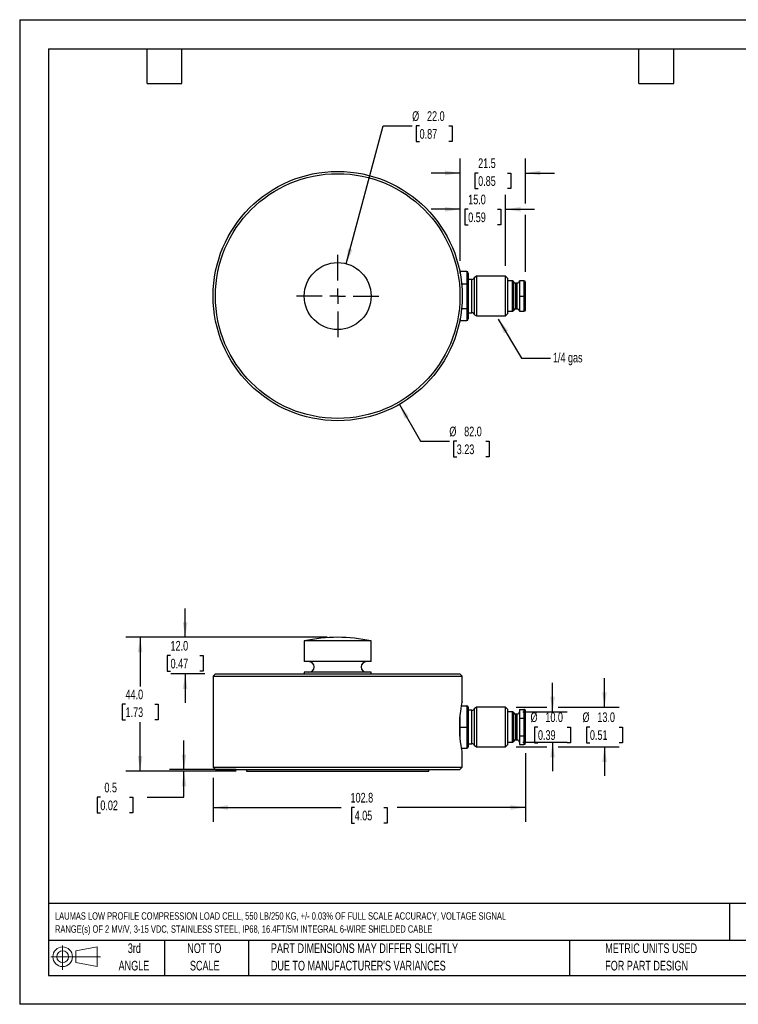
# Model space of a CAD drawing. Header units: millimetres. Extents: x 0 to 419, y 0 to 324.
# Tile 1 of 2: x 0 to 237, y 0 to 324. Entities that reach past the tile are written whole.
import ezdxf

# ---------------------------------------------------------------- set-up
doc = ezdxf.new("R2010")
doc.units = ezdxf.units.MM
doc.header["$LTSCALE"] = 1.5
doc.linetypes.add('CENTERX2', pattern=[20.32, 12.7, -2.54, 2.54, -2.54])
doc.layers.add('CENTER', color=40, linetype='CENTERX2')
doc.layers.add('SLD-DEFPOINTS', color=7, linetype='Continuous')
doc.layers.add('DIMENSIONS', color=140, linetype='Continuous', lineweight=25)
doc.layers.add('TEXT', color=140, linetype='Continuous', lineweight=25)
doc.styles.add('SLDTEXTSTYLE0', font='TXT', dxfattribs={"width": 0.7})
doc.dimstyles.new('SLDDIMSTYLE0', dxfattribs={"dimtxt": 3.237012, "dimasz": 4.953, "dimexe": 0, "dimexo": 0.0625, "dimgap": 0.809253, "dimtad": 0, "dimtih": 1, "dimtoh": 1, "dimdec": 1, "dimrnd": 1e-09, "dimzin": 4, "dimdsep": 46, "dimtxsty": 'SLDTEXTSTYLE0', "dimsah": 1, "dimcen": 0.09, "dimadec": 0, "dimazin": 1, "dimtfac": 1, "dimtdec": 1, "dimtofl": 0, "dimtmove": 0, "dimatfit": 3, "dimfxl": 0, "dimfrac": 2, "dimtolj": 1, "dimtzin": 12, "dimarcsym": 0})
doc.dimstyles.new('SLDDIMSTYLE1', dxfattribs={"dimtxt": 3.237012, "dimasz": 4.953, "dimexe": 0, "dimexo": 0.0625, "dimgap": 0.809253, "dimtad": 0, "dimtih": 1, "dimtoh": 1, "dimdec": 1, "dimrnd": 1e-09, "dimdsep": 46, "dimtxsty": 'SLDTEXTSTYLE0', "dimsah": 1, "dimcen": 0.09, "dimadec": 0, "dimazin": 2, "dimtfac": 1, "dimtdec": 1, "dimtmove": 0, "dimatfit": 0, "dimfxl": 0, "dimfrac": 2, "dimtolj": 1, "dimtzin": 12, "dimarcsym": 0})
doc.dimstyles.new('SLDDIMSTYLE2', dxfattribs={"dimtxt": 3.237012, "dimasz": 4.953, "dimexe": 0, "dimexo": 0.0625, "dimgap": 0.809253, "dimtad": 0, "dimtih": 1, "dimtoh": 1, "dimdec": 1, "dimrnd": 1e-09, "dimzin": 4, "dimdsep": 46, "dimtxsty": 'SLDTEXTSTYLE0', "dimsah": 1, "dimcen": 0.09, "dimadec": 0, "dimazin": 1, "dimtfac": 1, "dimtdec": 1, "dimtmove": 0, "dimatfit": 0, "dimfxl": 0, "dimfrac": 2, "dimtolj": 1, "dimtzin": 12, "dimarcsym": 0})
doc.dimstyles.new('SLDDIMSTYLE3', dxfattribs={"dimtxt": 3.237012, "dimasz": 4.953, "dimexe": 0, "dimexo": 0.0625, "dimgap": 0.809253, "dimtad": 0, "dimtih": 1, "dimtoh": 1, "dimdec": 1, "dimrnd": 1e-09, "dimzin": 12, "dimdsep": 46, "dimtxsty": 'SLDTEXTSTYLE0', "dimsah": 1, "dimcen": 0.09, "dimadec": 0, "dimazin": 3, "dimtfac": 1, "dimtdec": 1, "dimtofl": 0, "dimtmove": 0, "dimatfit": 3, "dimfxl": 0, "dimfrac": 2, "dimtolj": 1, "dimtzin": 12, "dimarcsym": 0})
doc.dimstyles.new('SLDDIMSTYLE5', dxfattribs={"dimtxt": 3.237012, "dimasz": 4.953, "dimexe": 0, "dimexo": 0.0625, "dimgap": 0.809253, "dimtad": 0, "dimtih": 1, "dimtoh": 1, "dimdec": 1, "dimrnd": 1e-09, "dimzin": 4, "dimdsep": 46, "dimtxsty": 'SLDTEXTSTYLE0', "dimsah": 1, "dimcen": 0, "dimadec": 0, "dimazin": 1, "dimtfac": 1, "dimtdec": 1, "dimtofl": 0, "dimtmove": 0, "dimatfit": 3, "dimfxl": 0, "dimfrac": 2, "dimtolj": 1, "dimtzin": 12, "dimarcsym": 0})
doc.dimstyles.new('SLDDIMSTYLE6', dxfattribs={"dimtxt": 3.237012, "dimasz": 4.953, "dimexe": 0, "dimexo": 0.0625, "dimgap": 0.809253, "dimtad": 0, "dimtih": 1, "dimtoh": 1, "dimdec": 1, "dimrnd": 1e-09, "dimzin": 12, "dimdsep": 46, "dimtxsty": 'SLDTEXTSTYLE0', "dimsah": 1, "dimcen": 0.09, "dimadec": 0, "dimazin": 3, "dimtfac": 1, "dimtdec": 1, "dimtmove": 0, "dimatfit": 0, "dimfxl": 0, "dimfrac": 2, "dimtolj": 1, "dimtzin": 12, "dimarcsym": 0})
doc.dimstyles.new('SLDDIMSTYLE7', dxfattribs={"dimtxt": 0.18, "dimasz": 4.953, "dimexe": 0, "dimexo": 0.0625, "dimgap": 0, "dimtad": 0, "dimtih": 1, "dimtoh": 1, "dimdec": 0, "dimrnd": 1e-09, "dimzin": 0, "dimdsep": 46, "dimtxsty": 'Standard', "dimsah": 1, "dimcen": 0.09, "dimadec": 0, "dimazin": 0, "dimtfac": 4.953, "dimtdec": 0, "dimtofl": 0, "dimtmove": 0, "dimatfit": 3, "dimfxl": 0, "dimfrac": 2, "dimtolj": 1, "dimtzin": 0, "dimarcsym": 0})

# ---------------------------------------------------------------- blocks, each defined once
blk = doc.blocks.new('Block11')
at = {"color": 7, "linetype": 'Continuous', "lineweight": 18}
for p, q in [((3.88, 7.97), (3.88, 0)), ((8.22, 6.25), (15.26, 7.55)), ((15.26, 7.55), (15.26, 1.1)), ((0, 4.32), (16.31, 4.32)), ((8.22, 2.39), (8.22, 6.25)), ((8.22, 2.39), (15.26, 1.1))]:
    blk.add_line(p, q, dxfattribs=at)
for radius in [3.23, 1.93]:
    blk.add_circle((3.88, 4.32), radius, dxfattribs=at)
blk = doc.blocks.new('Block12')
at = {"layer": 'SLD-DEFPOINTS'}
blk.add_blockref('Block11', (0, 0), dxfattribs=at)
blk = doc.blocks.new('SW_NOTE_0')
at = {"layer": 'TEXT', "color": 0, "linetype": 'CENTERX2', "lineweight": 18, "attachment_point": 1, "style": 'SLDTEXTSTYLE0'}
for s, insert, char_height in [('LAUMAS LOW PROFILE COMPRESSION LOAD CELL, 550 LB/250 KG, +/- 0.03% OF FULL SCALE ACCURACY, VOLTAGE SIGNAL', (0, 3.13), 2.42776), ('RANGE(s) OF 2 MV/V, 3-15 VDC, STAINLESS STEEL, IP68, 16.4FT/5M INTEGRAL 6-WIRE SHIELDED CABLE', (0, -1.17), 2.4278)]:
    blk.add_mtext(s, dxfattribs=dict(at, insert=insert, char_height=char_height))
blk = doc.blocks.new('SW_NOTE_0_3')
at = {"layer": 'TEXT', "color": 0, "linetype": 'CENTERX2', "lineweight": 18, "char_height": 3.175, "attachment_point": 1, "style": 'SLDTEXTSTYLE0'}
for s, insert in [('PART DIMENSIONS MAY DIFFER SLIGHTLY', (0, 4.09)), ("DUE TO MANUFACTURER'S VARIANCES", (0, -1.64))]:
    blk.add_mtext(s, dxfattribs=dict(at, insert=insert))
blk = doc.blocks.new('SW_NOTE_0_4')
at = {"layer": 'TEXT', "color": 0, "linetype": 'CENTERX2', "lineweight": 18, "char_height": 3.175, "attachment_point": 2, "style": 'SLDTEXTSTYLE0'}
for s, insert in [('NOT TO', (7.89, 4.09)), ('SCALE', (8.03, -1.64))]:
    blk.add_mtext(s, dxfattribs=dict(at, insert=insert))
blk = doc.blocks.new('SW_NOTE_0_5')
at = {"layer": 'TEXT', "color": 0, "linetype": 'CENTERX2', "lineweight": 18, "char_height": 3.175, "attachment_point": 2, "style": 'SLDTEXTSTYLE0'}
for s, insert in [('3rd', (3.47, 4.09)), ('ANGLE', (3.33, -1.64))]:
    blk.add_mtext(s, dxfattribs=dict(at, insert=insert))
blk = doc.blocks.new('SW_NOTE_0_6')
at = {"layer": 'TEXT', "color": 0, "linetype": 'CENTERX2', "lineweight": 18, "char_height": 3.175, "attachment_point": 1, "style": 'SLDTEXTSTYLE0'}
for s, insert in [('METRIC UNITS USED', (0, 4.09)), ('FOR PART DESIGN', (0, -1.64))]:
    blk.add_mtext(s, dxfattribs=dict(at, insert=insert))
blk = doc.blocks.new('_D')
at = {"layer": 'DIMENSIONS'}
for p, q in [((101.21, 120.71), (34.9, 120.71)), ((39.66, 120.71), (39.66, 104.58)), ((34.85, 98.71), (33.76, 98.71)), ((33.76, 98.71), (33.76, 93.56)), ((44.47, 98.71), (45.55, 98.71)), ((45.55, 98.71), (45.55, 93.56)), ((33.76, 93.56), (34.85, 93.56)), ((39.66, 76.71), (39.66, 92.84)), ((45.55, 93.56), (44.47, 93.56)), ((71.21, 76.71), (34.9, 76.71))]:
    blk.add_line(p, q, dxfattribs=at)
for points in [[(39.66, 120.71), (38.9, 115.75), (40.42, 115.75)], [(39.66, 76.71), (40.42, 81.66), (38.9, 81.66)]]:
    blk.add_solid(points, dxfattribs=at)
at = {"layer": 'DIMENSIONS', "char_height": 3.175, "attachment_point": 1, "style": 'SLDTEXTSTYLE0'}
for s, insert in [('44.0', (34.85, 103.52)), ('1.73', (34.85, 97.66))]:
    blk.add_mtext(s, dxfattribs=dict(at, insert=insert))
blk = doc.blocks.new('_D_1')
at = {"layer": 'DIMENSIONS'}
for p, q in [((54.08, 77.21), (54.08, 86.73)), ((71.21, 77.21), (49.31, 77.21)), ((71.21, 76.71), (49.31, 76.71)), ((54.08, 68.08), (54.08, 76.71)), ((26.55, 68.08), (25.46, 68.08)), ((25.46, 68.08), (25.46, 62.93)), ((36.17, 68.08), (37.25, 68.08)), ((37.25, 68.08), (37.25, 62.93)), ((42, 68.08), (54.08, 68.08)), ((25.46, 62.93), (26.55, 62.93)), ((37.25, 62.93), (36.17, 62.93))]:
    blk.add_line(p, q, dxfattribs=at)
for points in [[(54.08, 77.21), (54.84, 82.16), (53.32, 82.16)], [(54.08, 76.71), (53.32, 71.75), (54.84, 71.75)]]:
    blk.add_solid(points, dxfattribs=at)
at = {"layer": 'DIMENSIONS', "char_height": 3.175, "attachment_point": 1, "style": 'SLDTEXTSTYLE0'}
for s, insert in [('0.5', (27.89, 72.89)), ('0.02', (26.55, 67.03))]:
    blk.add_mtext(s, dxfattribs=dict(at, insert=insert))
blk = doc.blocks.new('_D_2')
at = {"layer": 'DIMENSIONS'}
for p, q in [((54.47, 120.71), (54.47, 130.23)), ((101.21, 120.71), (49.71, 120.71)), ((49.66, 114.71), (48.58, 114.71)), ((48.58, 114.71), (48.58, 109.56)), ((59.28, 114.71), (60.37, 114.71)), ((60.37, 114.71), (60.37, 109.56)), ((48.58, 109.56), (49.66, 109.56)), ((60.96, 108.71), (49.71, 108.71)), ((54.47, 108.71), (54.47, 99.18)), ((60.37, 109.56), (59.28, 109.56))]:
    blk.add_line(p, q, dxfattribs=at)
for points in [[(54.47, 120.71), (55.23, 125.66), (53.71, 125.66)], [(54.47, 108.71), (53.71, 103.75), (55.23, 103.75)]]:
    blk.add_solid(points, dxfattribs=at)
at = {"layer": 'DIMENSIONS', "char_height": 3.175, "attachment_point": 1, "style": 'SLDTEXTSTYLE0'}
for s, insert in [('12.0', (49.66, 119.52)), ('0.47', (49.66, 113.66))]:
    blk.add_mtext(s, dxfattribs=dict(at, insert=insert))
blk = doc.blocks.new('_D_3')
at = {"layer": 'DIMENSIONS'}
for p, q in [((166.46, 82.56), (166.46, 59.97)), ((63.66, 74.51), (63.66, 59.97)), ((63.66, 64.74), (105.86, 64.74)), ((110.25, 64.74), (109.16, 64.74)), ((109.16, 64.74), (109.16, 59.59)), ((119.87, 64.74), (120.95, 64.74)), ((120.95, 64.74), (120.95, 59.59)), ((166.46, 64.74), (124.25, 64.74)), ((109.16, 59.59), (110.25, 59.59)), ((120.95, 59.59), (119.87, 59.59))]:
    blk.add_line(p, q, dxfattribs=at)
for points in [[(63.66, 64.74), (68.61, 63.97), (68.61, 65.5)], [(166.46, 64.74), (161.5, 65.5), (161.5, 63.97)]]:
    blk.add_solid(points, dxfattribs=at)
at = {"layer": 'DIMENSIONS', "char_height": 3.175, "attachment_point": 1, "style": 'SLDTEXTSTYLE0'}
for s, insert in [('102.8', (108.9, 69.55)), ('4.05', (110.25, 63.68))]:
    blk.add_mtext(s, dxfattribs=dict(at, insert=insert))
blk = doc.blocks.new('_D_4')
at = {"layer": 'DIMENSIONS'}
for p, q in [((192.49, 97.71), (192.49, 107.23)), ((163.36, 97.71), (173.51, 97.71)), ((177.26, 97.71), (197.25, 97.71)), ((187.68, 91.21), (186.59, 91.21)), ((186.59, 91.21), (186.59, 86.06)), ((197.3, 91.21), (198.39, 91.21)), ((198.39, 91.21), (198.39, 86.06)), ((163.36, 84.71), (173.51, 84.71)), ((177.26, 84.71), (197.25, 84.71)), ((186.59, 86.06), (187.68, 86.06)), ((192.49, 84.71), (192.49, 75.18)), ((198.39, 86.06), (197.3, 86.06))]:
    blk.add_line(p, q, dxfattribs=at)
for points in [[(192.49, 97.71), (193.25, 102.66), (191.73, 102.66)], [(192.49, 84.71), (191.73, 79.75), (193.25, 79.75)]]:
    blk.add_solid(points, dxfattribs=at)
at = {"layer": 'DIMENSIONS', "char_height": 3.175, "attachment_point": 1, "style": 'SLDTEXTSTYLE0'}
for s, insert in [('%%c', (185.24, 96.02)), ('13.0', (190.13, 96.02)), ('0.51', (187.68, 90.16))]:
    blk.add_mtext(s, dxfattribs=dict(at, insert=insert))
blk = doc.blocks.new('_D_5')
at = {"layer": 'DIMENSIONS'}
for p, q in [((175.39, 96.21), (175.39, 105.73)), ((165.64, 96.21), (180.15, 96.21)), ((170.58, 91.21), (169.49, 91.21)), ((169.49, 91.21), (169.49, 86.06)), ((180.2, 91.21), (181.28, 91.21)), ((181.28, 91.21), (181.28, 86.06)), ((165.64, 86.21), (180.15, 86.21)), ((169.49, 86.06), (170.58, 86.06)), ((175.39, 86.21), (175.39, 76.68)), ((181.28, 86.06), (180.2, 86.06))]:
    blk.add_line(p, q, dxfattribs=at)
for points in [[(175.39, 96.21), (176.15, 101.16), (174.62, 101.16)], [(175.39, 86.21), (174.62, 81.25), (176.15, 81.25)]]:
    blk.add_solid(points, dxfattribs=at)
at = {"layer": 'DIMENSIONS', "char_height": 3.175, "attachment_point": 1, "style": 'SLDTEXTSTYLE0'}
for s, insert in [('%%c', (168.13, 96.02)), ('10.0', (173.02, 96.02)), ('0.39', (170.58, 90.16))]:
    blk.add_mtext(s, dxfattribs=dict(at, insert=insert))
blk = doc.blocks.new('_D_12')
at = {"layer": 'DIMENSIONS'}
for p, q in [((107.5, 243.58), (119.66, 288.93)), ((119.66, 288.93), (129.18, 288.93)), ((131.62, 288.93), (130.54, 288.93)), ((130.54, 288.93), (130.54, 283.78)), ((141.24, 288.93), (142.33, 288.93)), ((142.33, 288.93), (142.33, 283.78)), ((130.54, 283.78), (131.62, 283.78)), ((142.33, 283.78), (141.24, 283.78))]:
    blk.add_line(p, q, dxfattribs=at)
blk.add_solid([(107.5, 243.58), (109.52, 248.17), (108.05, 248.56)], dxfattribs=at)
at = {"layer": 'DIMENSIONS', "char_height": 3.175, "attachment_point": 1, "style": 'SLDTEXTSTYLE0'}
for s, insert in [('%%c', (129.18, 293.74)), ('22.0', (134.07, 293.74)), ('0.87', (131.62, 287.87))]:
    blk.add_mtext(s, dxfattribs=dict(at, insert=insert))
blk = doc.blocks.new('_D_13')
at = {"layer": 'DIMENSIONS'}
for p, q in [((144.96, 244.49), (144.96, 278.19)), ((166.46, 263.37), (166.46, 278.19)), ((144.96, 273.42), (135.43, 273.42)), ((150.9, 273.42), (149.81, 273.42)), ((149.81, 273.42), (149.81, 268.28)), ((160.52, 273.42), (161.6, 273.42)), ((161.6, 273.42), (161.6, 268.28)), ((166.46, 273.42), (175.98, 273.42)), ((149.81, 268.28), (150.9, 268.28)), ((161.6, 268.28), (160.52, 268.28)), ((166.46, 240.9), (166.46, 259.62))]:
    blk.add_line(p, q, dxfattribs=at)
for points in [[(144.96, 273.42), (140, 274.19), (140, 272.66)], [(166.46, 273.42), (171.41, 272.66), (171.41, 274.19)]]:
    blk.add_solid(points, dxfattribs=at)
at = {"layer": 'DIMENSIONS', "char_height": 3.175, "attachment_point": 1, "style": 'SLDTEXTSTYLE0'}
for s, insert in [('21.5', (150.9, 278.24)), ('0.85', (150.9, 272.37))]:
    blk.add_mtext(s, dxfattribs=dict(at, insert=insert))
blk = doc.blocks.new('_D_14')
at = {"layer": 'DIMENSIONS'}
for p, q in [((124.96, 197.33), (131.89, 185.19)), ((131.89, 185.19), (141.41, 185.19)), ((143.85, 185.19), (142.77, 185.19)), ((142.77, 185.19), (142.77, 180.04)), ((153.47, 185.19), (154.56, 185.19)), ((154.56, 185.19), (154.56, 180.04)), ((142.77, 180.04), (143.85, 180.04)), ((154.56, 180.04), (153.47, 180.04))]:
    blk.add_line(p, q, dxfattribs=at)
blk.add_solid([(124.96, 197.33), (126.75, 192.65), (128.08, 193.41)], dxfattribs=at)
at = {"layer": 'DIMENSIONS', "char_height": 3.175, "attachment_point": 1, "style": 'SLDTEXTSTYLE0'}
for s, insert in [('%%c', (141.41, 190.01)), ('82.0', (146.3, 190.01)), ('3.23', (143.85, 184.14))]:
    blk.add_mtext(s, dxfattribs=dict(at, insert=insert))
blk = doc.blocks.new('_D_15')
at = {"layer": 'DIMENSIONS'}
for p, q in [((144.96, 244.49), (144.96, 266.26)), ((159.91, 242.9), (159.91, 266.26)), ((144.96, 261.5), (135.43, 261.5)), ((147.62, 261.5), (146.54, 261.5)), ((146.54, 261.5), (146.54, 256.35)), ((157.24, 261.5), (158.33, 261.5)), ((158.33, 261.5), (158.33, 256.35)), ((159.91, 261.5), (169.43, 261.5)), ((146.54, 256.35), (147.62, 256.35)), ((158.33, 256.35), (157.24, 256.35))]:
    blk.add_line(p, q, dxfattribs=at)
for points in [[(144.96, 261.5), (140, 262.26), (140, 260.73)], [(159.91, 261.5), (164.86, 260.73), (164.86, 262.26)]]:
    blk.add_solid(points, dxfattribs=at)
at = {"layer": 'DIMENSIONS', "char_height": 3.175, "attachment_point": 1, "style": 'SLDTEXTSTYLE0'}
for s, insert in [('15.0', (147.62, 266.31)), ('0.59', (147.62, 260.44))]:
    blk.add_mtext(s, dxfattribs=dict(at, insert=insert))
blk = doc.blocks.new('SW_CENTERMARKSYMBOL_1')
at = {"layer": 'CENTER', "color": 0}
for p, q in [((0, 5.08), (0, 13.54)), ((-5.08, 0), (-13.54, 0)), ((0, 0), (-2.54, 0)), ((0, 0), (0, 2.54)), ((0, 0), (0, -2.54)), ((0, 0), (2.54, 0)), ((5.08, 0), (13.54, 0)), ((0, -5.08), (0, -13.54))]:
    blk.add_line(p, q, dxfattribs=at)

msp = doc.modelspace()

# ---------------------------------------------------------------- linework, layer by layer
at = {"color": 7, "linetype": 'Continuous'}
for p, q in [((0, 323.85), (0, 0)), ((0, 323.85), (419.1, 323.85)), ((419.1, 0), (0, 0))]:
    msp.add_line(p, q, dxfattribs=at)
for p, q in [((147.16, 241.04), (144.96, 241.04)), ((144.96, 240.5), (144.96, 241.04)), ((147.16, 241.04), (147.16, 236.99)), ((147.66, 240.46), (147.66, 236.71)), ((145.46, 236.99), (147.16, 236.99)), ((147.16, 236.99), (147.16, 228.91)), ((148.86, 238.45), (147.66, 238.45)), ((147.66, 236.71), (147.66, 229.2)), ((148.86, 227.45), (148.86, 238.45)), ((150.31, 239.45), (149.61, 238.97)), ((149.61, 238.97), (149.61, 226.94)), ((159.91, 239.45), (150.31, 239.45)), ((150.31, 239.45), (150.31, 226.45)), ((160.66, 238.7), (159.91, 239.45)), ((159.91, 226.45), (159.91, 239.45)), ((160.66, 227.2), (160.66, 238.7)), ((162.19, 237.95), (160.66, 237.95)), ((162.67, 237.58), (162.19, 237.95)), ((162.19, 227.95), (162.19, 237.95)), ((162.67, 228.33), (162.67, 237.58)), ((163.71, 237.2), (163.16, 237.2)), ((163.16, 237.2), (163.16, 228.7)), ((163.71, 228.7), (163.71, 237.2)), ((164.46, 237.95), (164.46, 235.45)), ((165.96, 237.95), (164.46, 237.95)), ((165.96, 237.95), (165.96, 232.95)), ((166.46, 232.95), (166.46, 237.45)), ((164.46, 235.45), (164.46, 232.95)), ((164.46, 232.95), (165.96, 232.95)), ((164.46, 232.95), (164.46, 230.45)), ((164.46, 230.45), (164.46, 227.95)), ((165.96, 232.95), (165.96, 227.95)), ((166.46, 232.95), (165.96, 232.95)), ((166.46, 228.45), (166.46, 232.95)), ((145.46, 228.91), (147.16, 228.91)), ((147.16, 228.91), (147.16, 224.87)), ((147.66, 229.2), (147.66, 225.45)), ((147.66, 227.45), (148.86, 227.45)), ((149.61, 226.94), (150.31, 226.45)), ((159.91, 226.45), (160.66, 227.2)), ((160.66, 227.95), (162.19, 227.95)), ((162.19, 227.95), (162.67, 228.33)), ((163.16, 228.7), (163.71, 228.7)), ((164.46, 227.95), (165.96, 227.95)), ((144.96, 224.87), (144.96, 225.41)), ((144.96, 224.87), (147.16, 224.87)), ((150.31, 226.45), (159.91, 226.45)), ((93.66, 119.51), (93.66, 112.71)), ((104.66, 119.51), (93.66, 119.51)), ((115.66, 119.51), (104.66, 119.51)), ((115.66, 112.71), (115.66, 119.51)), ((104.66, 112.71), (93.66, 112.71)), ((115.66, 112.71), (104.66, 112.71)), ((64.41, 108.71), (63.66, 107.96)), ((63.66, 107.96), (63.66, 77.96)), ((63.66, 107.96), (145.66, 107.96)), ((64.41, 108.71), (144.91, 108.71)), ((93.66, 109.21), (93.66, 108.71)), ((104.66, 109.21), (93.66, 109.21)), ((115.66, 109.21), (104.66, 109.21)), ((115.66, 108.71), (115.66, 109.21)), ((145.66, 107.96), (144.91, 108.71)), ((145.66, 99.43), (145.66, 107.96)), ((145.43, 98.21), (147.16, 98.21)), ((147.16, 98.21), (147.16, 91.21)), ((147.66, 97.71), (147.66, 91.21)), ((150.31, 97.71), (149.61, 97.22)), ((149.61, 97.22), (149.61, 85.19)), ((159.91, 97.71), (150.31, 97.71)), ((150.31, 97.71), (150.31, 84.71)), ((160.66, 96.96), (159.91, 97.71)), ((159.91, 84.71), (159.91, 97.71)), ((144.96, 91.21), (144.96, 94.49)), ((148.86, 96.71), (147.66, 96.71)), ((148.86, 85.71), (148.86, 96.71)), ((160.66, 91.21), (160.66, 96.96)), ((162.19, 96.21), (160.66, 96.21)), ((162.67, 95.83), (162.19, 96.21)), ((162.19, 86.21), (162.19, 96.21)), ((162.67, 91.21), (162.67, 95.83)), ((163.71, 95.46), (163.16, 95.46)), ((163.16, 95.46), (163.16, 86.96)), ((163.71, 86.96), (163.71, 95.46)), ((164.46, 96.98), (164.46, 95.54)), ((164.46, 96.98), (165.96, 96.98)), ((164.46, 95.54), (164.46, 94.09)), ((164.46, 94.09), (164.46, 91.21)), ((164.46, 94.09), (165.96, 94.09)), ((165.96, 96.98), (165.96, 94.09)), ((165.96, 94.09), (165.96, 88.32)), ((166.46, 93.81), (166.46, 96.4)), ((144.96, 87.92), (144.96, 91.21)), ((144.96, 91.21), (147.16, 91.21)), ((147.16, 91.21), (147.16, 84.21)), ((147.66, 91.21), (147.16, 91.21)), ((147.66, 91.21), (147.66, 84.71)), ((160.66, 85.46), (160.66, 91.21)), ((162.67, 86.58), (162.67, 91.21)), ((164.46, 91.21), (164.46, 88.32)), ((166.46, 88.61), (166.46, 93.81)), ((164.46, 88.32), (165.96, 88.32)), ((164.46, 88.32), (164.46, 86.88)), ((165.96, 88.32), (165.96, 85.43)), ((166.46, 86.01), (166.46, 88.61)), ((145.43, 84.21), (147.16, 84.21)), ((147.66, 85.71), (148.86, 85.71)), ((149.61, 85.19), (150.31, 84.71)), ((150.31, 84.71), (159.91, 84.71)), ((159.91, 84.71), (160.66, 85.46)), ((160.66, 86.21), (162.19, 86.21)), ((162.19, 86.21), (162.67, 86.58)), ((163.16, 86.96), (163.71, 86.96)), ((164.46, 86.88), (164.46, 85.43)), ((164.46, 85.43), (165.96, 85.43)), ((145.66, 77.96), (145.66, 82.99)), ((63.66, 77.96), (64.41, 77.21)), ((63.66, 77.96), (104.66, 77.96)), ((104.66, 77.96), (145.66, 77.96)), ((144.91, 77.21), (145.66, 77.96)), ((64.41, 77.21), (104.66, 77.21)), ((74.66, 77.21), (74.66, 76.71)), ((74.66, 76.71), (134.66, 76.71)), ((104.66, 77.21), (144.91, 77.21)), ((134.66, 76.71), (134.66, 77.21))]:
    msp.add_line(p, q)
at = {"flags": 128}
msp.add_lwpolyline([(145.65, 82.99), (145.65, 83), (145.6, 83.25), (145.51, 83.73), (145.39, 84.4), (145.25, 85.28), (145.12, 86.31), (144.99, 87.51), (144.89, 88.79), (144.83, 90.18), (144.82, 91.21), (144.84, 92.56), (144.91, 93.91), (145.01, 95.14), (145.14, 96.3), (145.28, 97.3), (145.42, 98.16), (145.53, 98.8), (145.61, 99.24), (145.65, 99.44), (145.65, 99.43)], dxfattribs=at)
for radius in [41, 40.25, 11]:
    msp.add_circle((104.66, 232.95), radius)
for centre, radius, start, end in [((148.86, 239.25), 0.8, 270, 339.2164), ((163.16, 237.7), 0.5, 194.4775, 270), ((163.71, 237.95), 0.75, 270, 0), ((165.96, 237.45), 0.5, 0, 90), ((148.86, 226.65), 0.8, 20.7836, 90), ((163.16, 228.2), 0.5, 90, 165.5225), ((163.71, 227.95), 0.75, 0, 90), ((165.96, 228.45), 0.5, 270, 0), ((104.66, 69.69), 51.02, 77.5483, 102.4517), ((95.16, 110.96), 1.75, 270, 90), ((114.16, 110.96), 1.75, 90, 270), ((147.16, 97.71), 0.5, 0, 90), ((148.86, 97.51), 0.8, 270, 339.2164), ((163.16, 95.96), 0.5, 194.4775, 270), ((163.71, 96.21), 0.75, 270, 0), ((147.16, 84.71), 0.5, 270, 0), ((148.86, 84.91), 0.8, 20.7836, 90), ((163.16, 86.46), 0.5, 90, 165.5225), ((163.71, 86.21), 0.75, 0, 90)]:
    msp.add_arc(centre, radius, start, end)
for centre, major_axis, ratio, start_param, end_param in [((147.16, 240.46), (0, 0.577), 0.866025, 4.712389, 6.283185), ((147.16, 236.71), (0.5, 0), 0.57735, 0, 1.570796), ((147.16, 229.2), (0.5, 0), 0.57735, 4.712389, 6.283185), ((147.16, 225.45), (0, 0.577), 0.866025, 3.141593, 4.712389), ((165.96, 96.4), (0, -0.577), 0.866025, 1.570796, 3.141593), ((165.96, 93.81), (0.5, 0), 0.57735, 0, 1.570796), ((165.96, 88.61), (0.5, 0), 0.57735, 4.712389, 6.283185), ((165.96, 86.01), (0, 0.577), 0.866025, 3.141593, 4.712389)]:
    msp.add_ellipse(centre, major_axis=major_axis, ratio=ratio, start_param=start_param, end_param=end_param)
at = {"layer": 'TEXT'}
for p, q in [((9.52, 314.32), (409.57, 314.32)), ((9.52, 314.32), (9.52, 9.52)), ((41.91, 302.89), (41.91, 314.32)), ((53.34, 302.89), (53.34, 314.32)), ((203.83, 302.89), (203.83, 314.32)), ((215.26, 302.89), (215.26, 314.32)), ((41.91, 302.89), (53.34, 302.89)), ((203.83, 302.89), (215.26, 302.89)), ((409.57, 33.19), (9.52, 33.19)), ((233.64, 33.19), (233.64, 20.95)), ((409.57, 20.95), (9.52, 20.95)), ((47.62, 20.95), (47.62, 9.52)), ((75.32, 20.95), (75.32, 9.52)), ((180.97, 20.95), (180.97, 9.52)), ((9.52, 9.52), (409.57, 9.52))]:
    msp.add_line(p, q, dxfattribs=at)

# ---------------------------------------------------------------- block references
at = {"layer": 'CENTER'}
msp.add_blockref('SW_CENTERMARKSYMBOL_1', (104.66, 232.95), dxfattribs=at)
at = {"layer": 'SLD-DEFPOINTS'}
msp.add_blockref('Block12', (10.26, 11.33), dxfattribs=at)
at = {"layer": 'TEXT', "linetype": 'CENTERX2', "lineweight": 18}
for name, p in [('SW_NOTE_0', (11.62, 27.14)), ('SW_NOTE_0_5', (34.27, 15.95)), ('SW_NOTE_0_4', (52.89, 15.95)), ('SW_NOTE_0_3', (82.68, 15.95)), ('SW_NOTE_0_6', (192.72, 15.95))]:
    msp.add_blockref(name, p, dxfattribs=at)

# ---------------------------------------------------------------- texts
at = {"layer": 'TEXT', "linetype": 'CENTERX2', "lineweight": 18, "insert": (175.5, 214.31), "char_height": 3.175, "attachment_point": 1, "style": 'SLDTEXTSTYLE0'}
msp.add_mtext('1/4 gas', dxfattribs=at)

# ---------------------------------------------------------------- dimensions: what is measured, and where the dimension line sits
at = {"layer": 'DIMENSIONS'}
for p1, p2, picture, middle in [((101.81, 222.33), (107.5, 243.58), '_D_12', (136.43, 288.93)), ((84.35, 268.57), (124.96, 197.33), '_D_14', (148.66, 185.19))]:
    dim = msp.add_diameter_dim_2p(p1=p1, p2=p2, dimstyle='SLDDIMSTYLE5', dxfattribs=at)
    dim.commit()
    dim.dimension.update_dxf_attribs({"geometry": picture, "text_midpoint": middle, "dimtype": 163})
for base, p1, p2, dimstyle, picture, middle in [((166.46, 273.42), (144.96, 241.04), (166.46, 237.45), 'SLDDIMSTYLE6', '_D_13', (155.71, 273.42)), ((159.90780478, 261.49516708), (144.95780478, 241.03642846), (159.90780478, 239.45352469), 'SLDDIMSTYLE2', '_D_15', (152.43280478, 261.49516708)), ((166.46, 64.74), (63.66, 77.96), (166.46, 86.01), 'SLDDIMSTYLE3', '_D_3', (115.06, 64.74))]:
    dim = msp.add_linear_dim(base=base, p1=p1, p2=p2, dimstyle=dimstyle, dxfattribs=at)
    dim.commit()
    dim.dimension.update_dxf_attribs({"geometry": picture, "text_midpoint": middle, "dimtype": 160})
for base, p1, p2, dimstyle, picture, middle in [((54.47, 120.71), (64.41, 108.71), (104.66, 120.71), 'SLDDIMSTYLE2', '_D_2', (54.47, 114.71)), ((39.66, 76.71), (104.66, 120.71), (74.66, 76.71), 'SLDDIMSTYLE0', '_D', (39.66, 98.71)), ((54.08, 76.71), (74.66, 77.21), (74.66, 76.71), 'SLDDIMSTYLE1', '_D_1', (54.08, 68.08))]:
    dim = msp.add_linear_dim(base=base, p1=p1, p2=p2, angle=90, dimstyle=dimstyle, dxfattribs=at)
    dim.commit()
    dim.dimension.update_dxf_attribs({"geometry": picture, "text_midpoint": middle, "dimtype": 160})
for base, p1, p2, picture, middle in [((192.49, 97.71), (159.91, 84.71), (159.91, 97.71), '_D_4', (192.49, 91.21)), ((175.39, 96.21), (162.19, 86.21), (162.19, 96.21), '_D_5', (175.39, 91.21))]:
    dim = msp.add_linear_dim(base=base, p1=p1, p2=p2, angle=90, text='%%c<>', dimstyle='SLDDIMSTYLE2', dxfattribs=at)
    dim.commit()
    dim.dimension.update_dxf_attribs({"geometry": picture, "text_midpoint": middle, "dimtype": 160})

# ---------------------------------------------------------------- leaders
at = {"layer": 'TEXT', "linetype": 'CENTERX2', "lineweight": 18}
msp.add_leader([(157.53, 225.39), (165.16, 212.57), (174.69, 212.57)], dimstyle='SLDDIMSTYLE7', dxfattribs=at)

doc.saveas('drawing.dxf')
